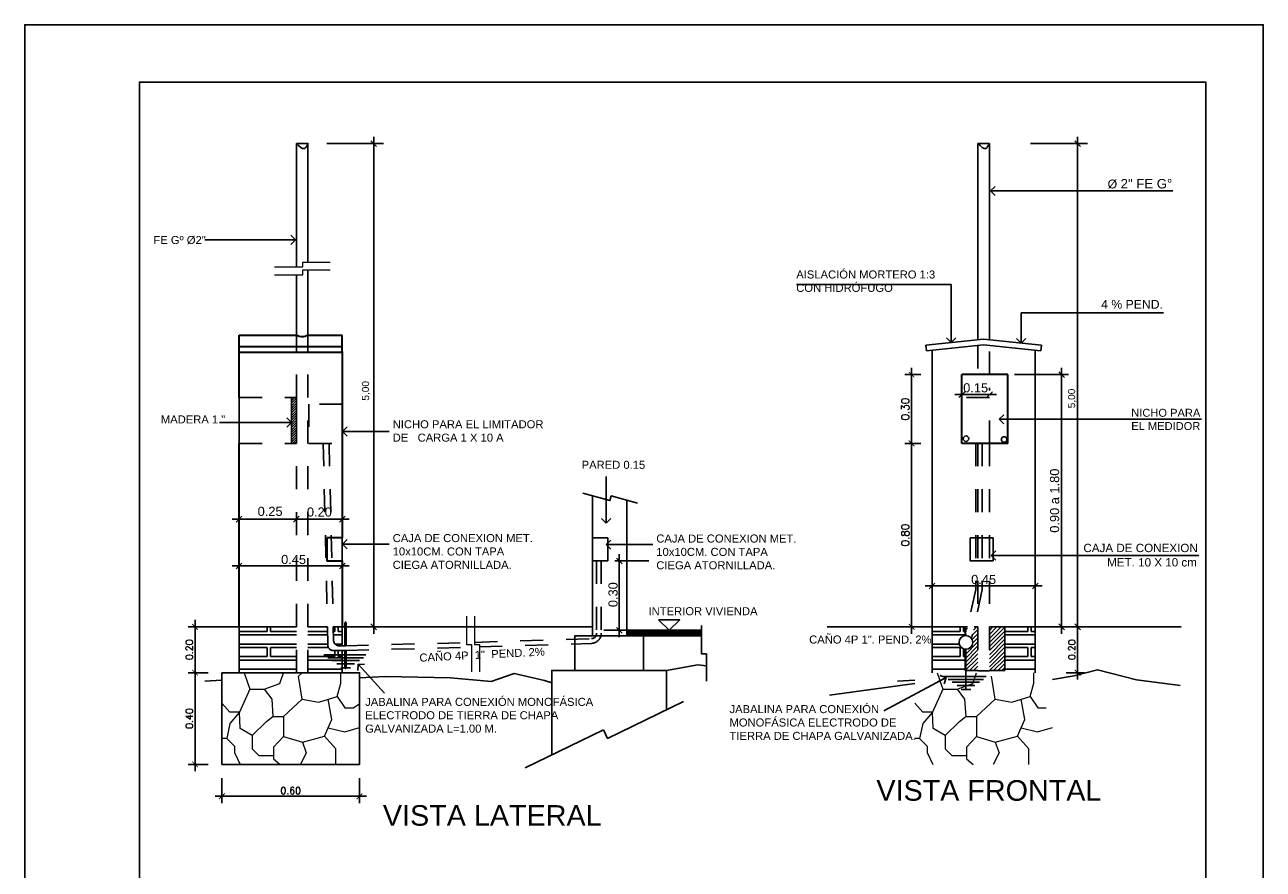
# Model space of a CAD drawing. Header units: millimetres. Extents: x 201 to 840, y 135 to 685.
# Tile 97 of 219: x 408.32 to 413.72, y 168.69 to 172.37. Entities that reach past the tile are written whole.
import ezdxf

# ---------------------------------------------------------------- set-up
doc = ezdxf.new("R2010")
doc.units = ezdxf.units.MM
doc.linetypes.add('HIDDEN2', pattern=[0.1875, 0.125, -0.0625])
for name, color, linetype, lineweight in [('001', 1, 'Continuous', 5), ('20 00', 1, 'Continuous', 5), ('20 02', 3, 'Continuous', 25), ('20 03', 4, 'Continuous', 35)]:
    doc.layers.add(name, color=color, linetype=linetype, lineweight=lineweight)
for name, color, linetype in [('01', 1, 'Continuous'), ('02', 2, 'Continuous'), ('03', 3, 'Continuous'), ('04', 4, 'Continuous'), ('06', 5, 'Continuous'), ('ACOTACION', 3, 'Continuous'), ('COTA DETALLE', 1, 'Continuous'), ('HACHT TERRENO', 1, 'Continuous'), ('HACHT TIERRA', 252, 'Continuous'), ('LAMINA', 6, 'Continuous'), ('LLAMADAS', 1, 'Continuous'), ('TEXTOS VARIOS', 3, 'Continuous')]:
    doc.layers.add(name, color=color, linetype=linetype)
doc.styles.add('ARIAL', font='arial.ttf', dxfattribs={"height": 0.06})
doc.styles.add('ROMANS', font='romans.shx')
doc.styles.get("Standard").update_dxf_attribs({"font": 'arial.ttf'})
doc.dimstyles.new('Esc 20', dxfattribs={"dimscale": 0, "dimtxt": 0.03, "dimasz": 0.025, "dimexe": 0.03, "dimexo": 0.06, "dimgap": 0.01, "dimtad": 1, "dimzin": 1, "dimdsep": 46, "dimtxsty": 'ROMANS', "dimblk1": 'ARCHTICK', "dimblk2": 'ARCHTICK', "dimsah": 1, "dimcen": 0, "dimdle": 0.03, "dimclrd": 1, "dimclre": 1, "dimclrt": 2, "dimazin": 0, "dimtfac": 3, "dimtmove": 1, "dimatfit": 3, "dimldrblk": 'ARCHTICK', "dimfxl": 1, "dimtolj": 1, "dimtzin": 0, "dimarcsym": 0})
doc.dimstyles.new('llamada DET', dxfattribs={"dimscale": 0, "dimtxt": 0.09, "dimasz": 0.04, "dimexe": 0, "dimexo": 0, "dimgap": 0, "dimtad": 0, "dimzin": 0, "dimdsep": 46, "dimtxsty": 'Standard', "dimblk": 'OPEN90', "dimcen": 0.25, "dimclrd": 1, "dimclre": 1, "dimclrt": 3, "dimadec": 0, "dimazin": 0, "dimtfac": 1, "dimtofl": 0, "dimtmove": 2, "dimatfit": 3, "dimldrblk": 'OPEN90', "dimfxl": 1, "dimtolj": 1, "dimtzin": 0, "dimarcsym": 0})

# ---------------------------------------------------------------- blocks, each defined once
blk = doc.blocks.new('_Oblique')
at = {"color": 0, "linetype": 'ByBlock', "lineweight": -2}
blk.add_line((-0.5, -0.5), (0.5, 0.5), dxfattribs=at)
blk = doc.blocks.new('_OPEN90')
at = {"color": 0, "linetype": 'ByBlock'}
for p, q in [((0, 0), (-1, 0)), ((-0.5, 0.5), (0, 0)), ((0, 0), (-0.5, -0.5))]:
    blk.add_line(p, q, dxfattribs=at)
blk = doc.blocks.new('_ARCHTICK')
at = {"color": 0, "linetype": 'ByBlock', "const_width": 0.15}
blk.add_lwpolyline([(-0.5, -0.5), (0.5, 0.5)], dxfattribs=at)
blk = doc.blocks.new('*D620')
at = {"layer": 'ACOTACION', "color": 1, "lineweight": -2, "ltscale": 0.1}
for p, q in [((412.7867, 169.7457), (412.9415, 169.7457)), ((412.9115, 169.5157), (412.9115, 169.7757)), ((412.8617, 169.5457), (412.9415, 169.5457))]:
    blk.add_line(p, q, dxfattribs=at)
at = {"layer": 'DEFPOINTS', "color": 0, "ltscale": 0.1}
for p in [(412.7267, 169.7457), (412.9115, 169.7457), (412.8017, 169.5457)]:
    blk.add_point(p, dxfattribs=at)
at = {"layer": 'ACOTACION', "color": 1, "lineweight": -2, "ltscale": 0.1, "xscale": 0.025, "yscale": 0.025, "zscale": 0.025}
for p, rotation in [((412.9115, 169.7457), 90), ((412.9115, 169.5457), 270)]:
    blk.add_blockref('_ARCHTICK', p, dxfattribs=dict(at, rotation=rotation))
at = {"layer": 'ACOTACION', "color": 2, "ltscale": 0.1, "insert": (412.8865, 169.6457), "char_height": 0.03, "attachment_point": 5, "rotation": 90, "style": 'ROMANS'}
blk.add_mtext('\\A1;0.20', dxfattribs=at)
blk = doc.blocks.new('*D625')
at = {"layer": 'ACOTACION', "color": 1, "lineweight": -2, "ltscale": 0.1}
for p, q in [((409.1805, 169.0857), (409.1805, 168.9766)), ((409.7805, 169.0857), (409.7805, 168.9766)), ((409.8105, 169.0066), (409.1505, 169.0066))]:
    blk.add_line(p, q, dxfattribs=at)
at = {"layer": 'DEFPOINTS', "color": 0, "ltscale": 0.1}
for p in [(409.1805, 169.1457), (409.7805, 169.1457), (409.1805, 169.0066)]:
    blk.add_point(p, dxfattribs=at)
at = {"layer": 'ACOTACION', "color": 1, "lineweight": -2, "ltscale": 0.1, "xscale": 0.025, "yscale": 0.025, "zscale": 0.025, "rotation": 180}
blk.add_blockref('_ARCHTICK', (409.1805, 169.0066), dxfattribs=at)
at = {"layer": 'ACOTACION', "color": 1, "lineweight": -2, "ltscale": 0.1, "xscale": 0.025, "yscale": 0.025, "zscale": 0.025}
blk.add_blockref('_ARCHTICK', (409.7805, 169.0066), dxfattribs=at)
at = {"layer": 'ACOTACION', "color": 2, "ltscale": 0.1, "insert": (409.4805, 169.0316), "char_height": 0.03, "attachment_point": 5, "style": 'ROMANS'}
blk.add_mtext('\\A1;0.60', dxfattribs=at)
blk = doc.blocks.new('*D626')
at = {"layer": 'ACOTACION', "color": 1, "lineweight": -2, "ltscale": 0.1}
for p, q in [((409.1955, 169.7457), (409.0332, 169.7457)), ((409.0632, 169.7757), (409.0632, 169.5157)), ((409.1205, 169.5457), (409.0332, 169.5457))]:
    blk.add_line(p, q, dxfattribs=at)
at = {"layer": 'DEFPOINTS', "color": 0, "ltscale": 0.1}
for p in [(409.2555, 169.7457), (409.0632, 169.5457), (409.1805, 169.5457)]:
    blk.add_point(p, dxfattribs=at)
at = {"layer": 'ACOTACION', "color": 1, "lineweight": -2, "ltscale": 0.1, "xscale": 0.025, "yscale": 0.025, "zscale": 0.025}
for p, rotation in [((409.0632, 169.7457), 90), ((409.0632, 169.5457), 270)]:
    blk.add_blockref('_ARCHTICK', p, dxfattribs=dict(at, rotation=rotation))
at = {"layer": 'ACOTACION', "color": 2, "ltscale": 0.1, "insert": (409.0382, 169.6457), "char_height": 0.03, "attachment_point": 5, "rotation": 90, "style": 'ROMANS'}
blk.add_mtext('\\A1;0.20', dxfattribs=at)
blk = doc.blocks.new('*D627')
at = {"layer": 'ACOTACION', "color": 1, "lineweight": -2, "ltscale": 0.1}
for p, q in [((409.0632, 169.5757), (409.0632, 169.1157)), ((409.1205, 169.5457), (409.0332, 169.5457)), ((409.1205, 169.1457), (409.0332, 169.1457))]:
    blk.add_line(p, q, dxfattribs=at)
at = {"layer": 'DEFPOINTS', "color": 0, "ltscale": 0.1}
for p in [(409.1805, 169.5457), (409.0632, 169.1457), (409.1805, 169.1457)]:
    blk.add_point(p, dxfattribs=at)
at = {"layer": 'ACOTACION', "color": 1, "lineweight": -2, "ltscale": 0.1, "xscale": 0.025, "yscale": 0.025, "zscale": 0.025}
for p, rotation in [((409.0632, 169.5457), 90), ((409.0632, 169.1457), 270)]:
    blk.add_blockref('_ARCHTICK', p, dxfattribs=dict(at, rotation=rotation))
at = {"layer": 'ACOTACION', "color": 2, "ltscale": 0.1, "insert": (409.0382, 169.3457), "char_height": 0.03, "attachment_point": 5, "rotation": 90, "style": 'ROMANS'}
blk.add_mtext('\\A1;0.40', dxfattribs=at)

msp = doc.modelspace()

# ---------------------------------------------------------------- hatches: boundary and pattern name
at = {"layer": '01', "ltscale": 0.01}
h = msp.add_hatch(dxfattribs=at)
h.set_pattern_fill('ANSI31', color=256, scale=0.06, style=0)
h.set_pattern_definition([(45, (4119.730706, 2647.992873), (-0.005303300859, 0.005303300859), [])])
h.paths.add_polyline_path([(409.4833, 170.5459), (409.5055, 170.5459), (409.5055, 170.7457), (409.4833, 170.7457)])
at = {"layer": '01'}
h = msp.add_hatch(dxfattribs=at)
h.set_pattern_fill('LINE', color=256, scale=0.0015, angle=45, style=0)
h.set_pattern_definition([(45, (165.8048407, 47.9561094), (-0.003367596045, 0.003367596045), [])])
h.paths.add_polyline_path([(411.2716, 169.7308), (410.9463, 169.7308), (410.9463, 169.7058), (411.0189, 169.7058), (411.2716, 169.7058)])
at = {"layer": 'HACHT TERRENO', "ltscale": 0.01}
h = msp.add_hatch(dxfattribs=at)
h.set_pattern_fill('ANSI31', color=256, scale=0.1, style=0)
h.set_pattern_definition([(45, (4185.379565, 2698.269676), (-0.008838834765, 0.008838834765), [])])
edge = h.paths.add_edge_path()
edge.add_line((412.4767, 169.5546), (412.4767, 169.7457))
edge.add_line((412.4767, 169.7457), (412.4602, 169.7457))
edge.add_line((412.4602, 169.7457), (412.4492, 169.6952))
edge.add_arc((412.4246, 169.6779), 0.03, -97.6472, 35.0614, ccw=False)
edge.add_line((412.4206, 169.6482), (412.4206, 169.5546))
edge.add_line((412.4206, 169.5546), (412.4767, 169.5546))
h.paths.add_polyline_path([(412.5941, 169.7457), (412.5267, 169.7457), (412.5267, 169.5546), (412.5941, 169.5546)])
edge = h.paths.add_edge_path(flags=17)
edge.add_line((412.4315, 169.7457), (412.4206, 169.7457))
edge.add_line((412.4206, 169.7457), (412.4206, 169.7077))
edge.add_arc((412.4246, 169.6779), 0.03, 92.6164, 97.6472, ccw=False)
edge.add_line((412.4232, 169.7079), (412.4315, 169.7457))

# ---------------------------------------------------------------- linework, layer by layer
at = {"layer": '001'}
for p, q in [((409.2775, 169.5457), (409.302, 169.4733)), ((409.4335, 169.4991), (409.449, 169.5457)), ((409.5147, 169.53), (409.5305, 169.5457)), ((409.5302, 169.4308), (409.5147, 169.53)), ((409.6991, 169.5004), (409.6991, 169.5457)), ((412.2987, 169.5457), (412.3232, 169.4733)), ((412.4547, 169.4991), (412.4702, 169.5457)), ((412.5514, 169.4308), (412.536, 169.53)), ((412.7203, 169.5004), (412.7203, 169.5457)), ((409.302, 169.4733), (409.2569, 169.3741)), ((409.302, 169.4733), (409.3652, 169.4733)), ((409.3652, 169.4733), (409.4335, 169.4991)), ((409.3652, 169.4733), (409.3974, 169.4295)), ((409.6836, 169.4424), (409.6991, 169.5004)), ((412.3232, 169.4733), (412.2781, 169.3741)), ((412.3232, 169.4733), (412.3864, 169.4733)), ((412.3864, 169.4733), (412.4547, 169.4991)), ((412.3864, 169.4733), (412.4186, 169.4295)), ((412.7048, 169.4424), (412.7203, 169.5004)), ((409.2156, 169.3741), (409.1805, 169.4128)), ((409.3974, 169.4295), (409.4025, 169.3548)), ((409.449, 169.3548), (409.5302, 169.4308)), ((409.5302, 169.4308), (409.6037, 169.4166)), ((409.6037, 169.4166), (409.6836, 169.4424)), ((409.6604, 169.342), (409.6436, 169.4295)), ((409.6836, 169.4424), (409.7171, 169.3922)), ((409.7532, 169.3922), (409.7805, 169.4102)), ((412.2369, 169.3741), (412.2017, 169.4128)), ((412.4186, 169.4295), (412.4238, 169.3548)), ((412.4702, 169.3548), (412.5514, 169.4308)), ((412.5514, 169.4308), (412.6249, 169.4166)), ((412.6249, 169.4166), (412.7048, 169.4424)), ((412.6816, 169.342), (412.6649, 169.4295)), ((412.7048, 169.4424), (412.7384, 169.3922)), ((409.2569, 169.3741), (409.2156, 169.3239)), ((409.2569, 169.3741), (409.2156, 169.3741)), ((409.2607, 169.302), (409.2569, 169.3741)), ((409.3755, 169.3329), (409.4025, 169.3548)), ((409.4025, 169.3548), (409.449, 169.3548)), ((409.449, 169.3548), (409.449, 169.2673)), ((409.7171, 169.3922), (409.7532, 169.3922)), ((412.2781, 169.3741), (412.2369, 169.3239)), ((412.2781, 169.3741), (412.2369, 169.3741)), ((412.282, 169.302), (412.2781, 169.3741)), ((412.3967, 169.3329), (412.4238, 169.3548)), ((412.4238, 169.3548), (412.4702, 169.3548)), ((412.4702, 169.3548), (412.4702, 169.2673)), ((412.7384, 169.3922), (412.7745, 169.3922)), ((409.2156, 169.3239), (409.2014, 169.2582)), ((409.3123, 169.2711), (409.2607, 169.302)), ((409.3755, 169.3329), (409.3123, 169.2711)), ((409.6282, 169.2685), (409.6604, 169.342)), ((409.6443, 169.3052), (409.7158, 169.2879)), ((409.7158, 169.2879), (409.7805, 169.3072)), ((412.2369, 169.3239), (412.2227, 169.2582)), ((412.3336, 169.2711), (412.282, 169.302)), ((412.3967, 169.3329), (412.3336, 169.2711)), ((412.6494, 169.2685), (412.6816, 169.342)), ((412.6655, 169.3052), (412.7371, 169.2879)), ((412.7371, 169.2879), (412.8017, 169.3072)), ((409.2014, 169.2582), (409.1805, 169.2582)), ((409.2014, 169.2582), (409.2349, 169.2248)), ((409.3123, 169.2711), (409.3123, 169.2132)), ((409.449, 169.2673), (409.4051, 169.2209)), ((409.449, 169.2673), (409.5315, 169.2428)), ((409.5315, 169.2428), (409.6282, 169.2685)), ((409.5315, 169.2428), (409.5482, 169.1964)), ((409.6282, 169.2685), (409.6759, 169.2157)), ((412.2227, 169.2582), (412.2017, 169.2582)), ((412.2227, 169.2582), (412.2562, 169.2248)), ((412.3336, 169.2711), (412.3336, 169.2132)), ((412.4702, 169.2673), (412.4264, 169.2209)), ((412.4702, 169.2673), (412.5527, 169.2428)), ((412.5527, 169.2428), (412.6494, 169.2685)), ((412.5527, 169.2428), (412.5695, 169.1964)), ((412.6494, 169.2685), (412.6971, 169.2157)), ((409.2349, 169.2248), (409.2349, 169.1977)), ((409.2349, 169.1977), (409.2594, 169.1457)), ((409.3123, 169.2132), (409.3419, 169.1848)), ((409.3419, 169.1848), (409.4051, 169.1848)), ((409.4051, 169.2209), (409.4051, 169.1707)), ((409.5482, 169.1964), (409.5224, 169.1457)), ((409.6759, 169.2157), (409.6759, 169.1457)), ((412.2562, 169.2248), (412.2562, 169.1977)), ((412.2562, 169.1977), (412.2807, 169.1457)), ((412.3336, 169.2132), (412.3632, 169.1848)), ((412.3632, 169.1848), (412.4264, 169.1848)), ((412.4264, 169.2209), (412.4264, 169.1707)), ((412.5695, 169.1964), (412.5437, 169.1457)), ((412.6971, 169.2157), (412.6971, 169.1457)), ((409.4051, 169.1707), (409.4348, 169.1457)), ((412.4264, 169.1707), (412.456, 169.1457))]:
    msp.add_line(p, q, dxfattribs=at)
at = {"layer": '01', "ltscale": 0.01}
for p, q in [((409.2555, 170.7457), (409.2555, 170.5457)), ((409.5055, 170.7457), (409.5055, 170.5457)), ((409.1461, 169.7457), (409.2555, 169.7457))]:
    msp.add_line(p, q, dxfattribs=at)
at = {"layer": '01'}
for p, q in [((409.7055, 170.133), (409.7055, 170.033)), ((410.9463, 169.7058), (410.9463, 170.0058)), ((409.2555, 169.7457), (409.2555, 169.5457)), ((409.378, 169.7257), (409.2555, 169.7257)), ((409.378, 169.7457), (409.378, 169.7257)), ((409.393, 169.7457), (409.393, 169.7257)), ((409.5055, 169.7257), (409.393, 169.7257)), ((409.6409, 169.7257), (409.5555, 169.7257)), ((409.673, 169.7257), (409.6664, 169.7257)), ((409.673, 169.7457), (409.673, 169.7257)), ((409.688, 169.7457), (409.688, 169.7257)), ((409.688, 169.7257), (409.7055, 169.7257)), ((409.7055, 169.7457), (409.7055, 169.6627)), ((412.2767, 169.7457), (412.2767, 169.5457)), ((412.3992, 169.7257), (412.2767, 169.7257)), ((412.3992, 169.7457), (412.3992, 169.7257)), ((412.4142, 169.7457), (412.4142, 169.7257)), ((412.4271, 169.7257), (412.4142, 169.7257)), ((412.6942, 169.7257), (412.5941, 169.7257)), ((412.6942, 169.7457), (412.6942, 169.7257)), ((412.7092, 169.7457), (412.7092, 169.7257)), ((412.7092, 169.7257), (412.7267, 169.7257)), ((412.7267, 169.7457), (412.7267, 169.5457)), ((409.5055, 169.7107), (409.2555, 169.7107)), ((409.2555, 169.6707), (409.2555, 169.7107)), ((409.5055, 169.6707), (409.2555, 169.6707)), ((409.6413, 169.7107), (409.5555, 169.7107)), ((409.6422, 169.6707), (409.5555, 169.6707)), ((409.7055, 169.7107), (409.6667, 169.7107)), ((409.7055, 169.6707), (409.6738, 169.6707)), ((412.4238, 169.7107), (412.2767, 169.7107)), ((412.2767, 169.6707), (412.2767, 169.7107)), ((412.3955, 169.6707), (412.2767, 169.6707)), ((412.7267, 169.7107), (412.5941, 169.7107)), ((412.7267, 169.6707), (412.5941, 169.6707)), ((409.378, 169.6557), (409.2555, 169.6557)), ((409.378, 169.6157), (409.2555, 169.6157)), ((409.378, 169.6557), (409.378, 169.6157)), ((409.5055, 169.6557), (409.393, 169.6557)), ((409.393, 169.6557), (409.393, 169.6157)), ((409.5055, 169.6157), (409.393, 169.6157)), ((409.6449, 169.6557), (409.5555, 169.6557)), ((409.673, 169.6157), (409.5555, 169.6157)), ((409.673, 169.6419), (409.673, 169.6157)), ((409.688, 169.6421), (409.688, 169.6157)), ((409.688, 169.6157), (409.7055, 169.6157)), ((409.7055, 169.6422), (409.7055, 169.5457)), ((412.3992, 169.6557), (412.2767, 169.6557)), ((412.3992, 169.6157), (412.2767, 169.6157)), ((412.3992, 169.6557), (412.3992, 169.6157)), ((412.4142, 169.6498), (412.4142, 169.6157)), ((412.4206, 169.6157), (412.4142, 169.6157)), ((412.6942, 169.6557), (412.5941, 169.6557)), ((412.6942, 169.6157), (412.5941, 169.6157)), ((412.6942, 169.6557), (412.6942, 169.6157)), ((412.7267, 169.6557), (412.7092, 169.6557)), ((412.7092, 169.6557), (412.7092, 169.6157)), ((412.7092, 169.6157), (412.7267, 169.6157)), ((409.5055, 169.6007), (409.2555, 169.6007)), ((409.2555, 169.5607), (409.2555, 169.6007)), ((409.5055, 169.5607), (409.2555, 169.5607)), ((409.7055, 169.6007), (409.5555, 169.6007)), ((409.7055, 169.5607), (409.5555, 169.5607)), ((412.4206, 169.6007), (412.2767, 169.6007)), ((412.2767, 169.5607), (412.2767, 169.6007)), ((412.4206, 169.5607), (412.2767, 169.5607)), ((412.7267, 169.6007), (412.5941, 169.6007)), ((412.7267, 169.5607), (412.5941, 169.5607)), ((410.8616, 169.2588), (411.1927, 169.4193)), ((410.5034, 169.1304), (410.8443, 169.2958)), ((410.8443, 169.2958), (410.8616, 169.2588))]:
    msp.add_line(p, q, dxfattribs=at)
at = {"layer": '01', "linetype": 'HIDDEN2', "ltscale": 0.25}
for p, q in [((411.0426, 170.033), (410.8632, 170.033)), ((410.9463, 169.7308), (410.8347, 169.7308))]:
    msp.add_line(p, q, dxfattribs=at)
at = {"layer": '01', "color": 252}
for p, q in [((411.1189, 169.5558), (411.2552, 169.5804)), ((411.2552, 169.5804), (411.2929, 169.5754))]:
    msp.add_line(p, q, dxfattribs=at)
at = {"layer": '01', "ltscale": 0.01}
msp.add_lwpolyline([(409.5055, 170.7457), (409.4833, 170.7457), (409.4833, 170.5459), (409.5055, 170.5459)], close=True, dxfattribs=at)
at = {"layer": '01'}
for points in [[(410.7536, 170.3288), (410.8725, 170.2961), (410.8781, 170.3166), (410.9929, 170.285)], [(410.7963, 170.3171), (410.7963, 169.7058), (410.9463, 169.7058), (410.9463, 170.2978)], [(411.2716, 169.7308), (410.9463, 169.7308), (410.9463, 169.7058), (411.2716, 169.7058)], [(411.2716, 169.7509), (411.2716, 169.6276), (411.2929, 169.6276), (411.2929, 169.5086)], [(411.1189, 169.3836), (411.1189, 169.5558), (410.6189, 169.5558), (410.6189, 169.1865)]]:
    msp.add_lwpolyline(points, dxfattribs=at)
msp.add_lwpolyline([(410.7189, 169.5558), (411.0189, 169.5558), (411.0189, 169.7058), (410.7189, 169.7058)], close=True, dxfattribs=at)
at = {"layer": '01', "color": 252}
for points in [[(409.1053, 169.5083), (409.1805, 169.5137)], [(409.7805, 169.5232), (409.893, 169.5293), (410.1772, 169.5232), (410.3545, 169.5079), (410.4553, 169.5415), (410.5867, 169.511), (410.6189, 169.5011)], [(412.1266, 169.5083), (412.2017, 169.5137)], [(412.8017, 169.5159), (412.8972, 169.5325), (412.9976, 169.5585), (413.1687, 169.5139), (413.3583, 169.4898)], [(411.8303, 169.448), (412.2017, 169.4978)]]:
    msp.add_lwpolyline(points, dxfattribs=at)
at = {"layer": '02', "linetype": 'HIDDEN2', "ltscale": 0.25}
for p, q in [((410.8141, 170.033), (410.8141, 169.7175)), ((410.8347, 170.033), (410.8347, 169.7175)), ((409.7201, 169.6629), (410.2476, 169.6769)), ((410.2816, 169.6779), (410.7914, 169.6941)), ((410.3029, 169.6579), (410.7919, 169.6735)), ((409.7197, 169.6423), (409.6675, 169.6419)), ((409.7201, 169.6629), (409.6924, 169.6626)), ((409.7206, 169.6423), (410.2688, 169.657)), ((412.4767, 169.5533), (412.5267, 169.5533))]:
    msp.add_line(p, q, dxfattribs=at)
at = {"layer": '02', "ltscale": 0.01}
for p, q in [((409.6243, 169.6237), (409.8083, 169.6237)), ((409.643, 169.61), (409.7201, 169.61)), ((409.6604, 169.5984), (409.7201, 169.5984)), ((409.682, 169.5847), (409.7201, 169.5847)), ((409.6993, 169.5674), (409.7201, 169.5674)), ((409.7972, 169.61), (409.7201, 169.61)), ((409.7798, 169.5984), (409.7201, 169.5984)), ((409.7582, 169.5847), (409.7201, 169.5847)), ((409.7409, 169.5674), (409.7201, 169.5674)), ((409.5055, 169.5457), (409.5555, 169.5457)), ((412.3288, 169.5293), (412.5128, 169.5293)), ((412.3475, 169.5156), (412.4246, 169.5156)), ((412.5016, 169.5156), (412.4246, 169.5156)), ((412.3649, 169.504), (412.4246, 169.504)), ((412.3865, 169.4904), (412.4246, 169.4904)), ((412.4038, 169.473), (412.4246, 169.473)), ((412.4843, 169.504), (412.4246, 169.504)), ((412.4627, 169.4904), (412.4246, 169.4904)), ((412.4454, 169.473), (412.4246, 169.473))]:
    msp.add_line(p, q, dxfattribs=at)
for centre in [(412.425, 170.5662), (412.5915, 170.5623)]:
    msp.add_circle(centre, 0.0121, dxfattribs=at)
at = {"layer": '02', "linetype": 'HIDDEN2', "ltscale": 0.25}
for centre, radius, start, end in [((409.6922, 169.6876), 0.025, 181.2884, 270.4471), ((410.7907, 169.7175), 0.0234, 271.5306, 0), ((410.7907, 169.7175), 0.044, 271.5306, 0), ((409.6673, 169.6669), 0.025, 181.2884, 270.4471)]:
    msp.add_arc(centre, radius, start, end, dxfattribs=at)
at = {"layer": '02', "ltscale": 0.01}
for points in [[(412.4767, 171.8529), (412.5109, 171.8319), (412.5267, 171.8529)], [(412.5267, 171.8529), (412.4767, 171.8529)]]:
    msp.add_spline(points, degree=3, dxfattribs=at)
at = {"layer": '03', "ltscale": 0.01}
msp.add_line((412.4246, 169.6479), (412.4246, 169.473), dxfattribs=at)
at = {"layer": '03'}
for points in [[(410.6189, 169.1865), (410.6189, 169.5558), (410.7189, 169.5558), (410.7189, 169.7058), (410.7963, 169.7058), (410.7963, 170.3171)], [(410.9463, 170.2978), (410.9463, 170.133)], [(410.9463, 170.033), (410.9463, 169.7058), (411.0189, 169.7058), (411.0189, 169.5558), (411.1189, 169.5558), (411.1189, 169.3836)]]:
    msp.add_lwpolyline(points, dxfattribs=at)
for points in [[(411.084, 169.7763), (411.1299, 169.7308), (411.1764, 169.776)], [(409.1805, 169.5457), (409.7805, 169.5457), (409.7805, 169.1457), (409.1805, 169.1457)]]:
    msp.add_lwpolyline(points, close=True, dxfattribs=at)
at = {"layer": '03', "ltscale": 0.01}
msp.add_circle((412.4246, 169.6779), 0.03, dxfattribs=at)
at = {"layer": '04', "linetype": 'HIDDEN2', "ltscale": 0.25}
for p, q in [((410.7963, 170.133), (410.8632, 170.133)), ((410.8632, 170.133), (410.8632, 170.033)), ((410.8632, 170.133), (410.8632, 170.033)), ((410.8632, 170.033), (410.7963, 170.033))]:
    msp.add_line(p, q, dxfattribs=at)
msp.add_lwpolyline([(412.4437, 170.033), (412.5437, 170.033), (412.5437, 170.133), (412.4437, 170.133)], close=True, dxfattribs=at)
at = {"layer": '06', "ltscale": 0.01}
for p, q in [((409.1461, 169.7457), (409.5055, 169.7457)), ((409.5555, 169.7457), (409.6405, 169.7457)), ((409.6659, 169.7457), (410.7963, 169.7457)), ((411.8192, 169.7457), (412.4315, 169.7457)), ((412.4602, 169.7457), (412.4767, 169.7457)), ((412.5267, 169.7457), (413.3631, 169.7457))]:
    msp.add_line(p, q, dxfattribs=at)
at = {"layer": '20 00'}
for points in [[(409.4095, 171.3149), (409.5328, 171.3149), (409.5328, 171.3362), (409.6518, 171.3362)], [(409.4095, 171.2809), (409.5328, 171.2809), (409.5328, 171.3022), (409.6518, 171.3022)], [(410.2476, 169.7924), (410.2476, 169.6691), (410.2688, 169.6691), (410.2688, 169.55)], [(410.2816, 169.7924), (410.2816, 169.6691), (410.3029, 169.6691), (410.3029, 169.55)]]:
    msp.add_lwpolyline(points, dxfattribs=at)
at = {"layer": '20 02', "ltscale": 0.01}
for p, q in [((409.5055, 171.3149), (409.5055, 171.8529)), ((409.5555, 171.3362), (409.5555, 171.8529)), ((412.4767, 170.9979), (412.4767, 171.8529)), ((412.5267, 170.9979), (412.5267, 171.8529)), ((409.5555, 171.0181), (409.5555, 171.3022)), ((409.5055, 171.0181), (409.5055, 171.2809)), ((412.2492, 170.9734), (412.5017, 171.0006)), ((412.2492, 170.9734), (412.2519, 170.9485)), ((412.2519, 170.9485), (412.5017, 170.9754)), ((412.5017, 171.0006), (412.7543, 170.9734)), ((412.5017, 170.9754), (412.7516, 170.9485)), ((412.7543, 170.9734), (412.7516, 170.9485)), ((412.2767, 169.7457), (412.2767, 170.9512)), ((412.7267, 169.7457), (412.7267, 170.9512))]:
    msp.add_line(p, q, dxfattribs=at)
at = {"layer": '20 02', "linetype": 'HIDDEN2', "ltscale": 0.25}
for p, q in [((409.5055, 169.5457), (409.5055, 171.0181)), ((409.5555, 169.5457), (409.5555, 171.0181)), ((412.4767, 170.9727), (412.4767, 170.8457)), ((412.5267, 170.8457), (412.5267, 170.9727)), ((409.2555, 170.7457), (409.5055, 170.7457)), ((409.2555, 170.5457), (409.5055, 170.5457)), ((409.6225, 170.5457), (409.6423, 169.6663)), ((409.6479, 170.5457), (409.6672, 169.6871)), ((412.467, 170.5457), (412.467, 169.909)), ((412.4767, 170.5457), (412.4767, 169.5533)), ((412.4958, 170.5457), (412.4958, 169.909)), ((412.5267, 170.5457), (412.5267, 169.5533)), ((412.467, 169.909), (412.4232, 169.7079)), ((412.4958, 169.909), (412.4492, 169.6952))]:
    msp.add_line(p, q, dxfattribs=at)
msp.add_lwpolyline([(409.5593, 170.5457), (409.7055, 170.5457), (409.7055, 170.7171), (409.5593, 170.7171)], close=True, dxfattribs=at)
msp.add_lwpolyline([(412.5267, 170.5457), (412.5267, 170.7457), (412.4067, 170.7457), (412.4067, 170.5457), (412.5274, 170.5457)], dxfattribs=at)
at = {"layer": '20 02', "ltscale": 0.01}
for points in [[(409.5563, 171.8529), (409.5055, 171.8529)], [(409.5055, 171.8529), (409.54, 171.8319), (409.5563, 171.8529)]]:
    msp.add_spline(points, degree=3, dxfattribs=at)
at = {"layer": '20 03', "ltscale": 0.01}
for p, q in [((409.2555, 171.0181), (409.5055, 171.0181)), ((409.2555, 170.9431), (409.2555, 171.0181)), ((409.5555, 171.0181), (409.7055, 171.0181)), ((409.7055, 170.9431), (409.7055, 171.0181)), ((409.2555, 170.9679), (409.7055, 170.9679)), ((409.2555, 170.7457), (409.2555, 170.9457)), ((409.2555, 170.9431), (409.7055, 170.9431)), ((409.7055, 170.9457), (409.7055, 170.133)), ((412.6067, 170.8457), (412.4067, 170.8457)), ((412.4067, 170.5457), (412.4067, 170.8457)), ((412.6067, 170.5457), (412.6067, 170.8457)), ((409.2555, 169.7457), (409.2555, 170.5457)), ((412.6067, 170.5457), (412.4067, 170.5457)), ((409.7055, 170.033), (409.7055, 169.7457)), ((409.717, 169.7626), (409.717, 169.6628)), ((409.7209, 169.7626), (409.7209, 169.6629)), ((409.717, 169.6423), (409.717, 169.5661)), ((409.7209, 169.6423), (409.7209, 169.5661))]:
    msp.add_line(p, q, dxfattribs=at)
at = {"layer": '20 03', "linetype": 'HIDDEN2', "ltscale": 0.25}
for p, q in [((409.7055, 170.133), (409.6386, 170.133)), ((409.6386, 170.133), (409.6386, 170.033)), ((409.6386, 170.033), (409.7055, 170.033))]:
    msp.add_line(p, q, dxfattribs=at)
at = {"layer": '20 03', "ltscale": 0.01}
for centre, radius, start, end in [((409.5305, 171.065), 0.0531, 241.8984, 298.1016), ((409.7189, 169.7626), 0.00197, 0, 180), ((409.7189, 169.5661), 0.00197, 180, 0)]:
    msp.add_arc(centre, radius, start, end, dxfattribs=at)
at = {"layer": 'ACOTACION', "color": 2, "ltscale": 0.1}
for p, q in [((409.8422, 171.8829), (409.8422, 169.7157)), ((412.9115, 171.8829), (412.9115, 169.7157)), ((409.6374, 171.8529), (409.8853, 171.8529)), ((409.8297, 171.8654), (409.8547, 171.8404)), ((412.7067, 171.8529), (412.9546, 171.8529)), ((412.899, 171.8654), (412.924, 171.8404)), ((409.8547, 169.7332), (409.8297, 169.7582)), ((412.924, 169.7332), (412.899, 169.7582))]:
    msp.add_line(p, q, dxfattribs=at)
at = {"layer": 'ACOTACION', "color": 1, "ltscale": 0.1}
for p, q in [((412.1877, 170.8757), (412.1877, 170.5157)), ((412.2275, 170.8457), (412.1577, 170.8457)), ((412.2275, 170.5457), (412.1577, 170.5457)), ((412.1675, 170.5457), (412.1577, 170.5457)), ((412.1877, 170.5757), (412.1877, 169.7157)), ((412.1999, 169.7457), (412.2177, 169.7457))]:
    msp.add_line(p, q, dxfattribs=at)
at = {"layer": 'COTA DETALLE', "color": 1}
for p, q in [((412.8419, 169.7157), (412.8419, 170.8757)), ((412.5574, 170.7585), (412.3767, 170.7585)), ((409.2255, 170.215), (409.5355, 170.215)), ((409.4755, 170.215), (409.7355, 170.215)), ((410.9131, 170.063), (410.9131, 170.0007)), ((409.2255, 170.0111), (409.7355, 170.0111)), ((410.9131, 169.7008), (410.9131, 170.033)), ((412.2467, 169.924), (412.7567, 169.924))]:
    msp.add_line(p, q, dxfattribs=at)
at = {"layer": 'COTA DETALLE'}
for p, q in [((412.6367, 170.8457), (412.8719, 170.8457)), ((412.4067, 170.7877), (412.4067, 170.7885)), ((412.5274, 170.7757), (412.5274, 170.7885)), ((409.2555, 169.7757), (409.2555, 170.0411)), ((409.7055, 169.7757), (409.7055, 170.0411)), ((410.8932, 170.033), (410.9431, 170.033)), ((412.2767, 169.9127), (412.2767, 169.894)), ((412.7267, 169.9127), (412.7267, 169.894)), ((410.9163, 169.7308), (410.8831, 169.7308)), ((412.7567, 169.7457), (412.8719, 169.7457))]:
    msp.add_line(p, q, dxfattribs=at)
at = {"layer": 'HACHT TIERRA', "ltscale": 0.01}
for p, q in [((412.4206, 169.7457), (412.4206, 169.7077)), ((412.5941, 169.5546), (412.5941, 169.7457)), ((412.4206, 169.6482), (412.4206, 169.5546)), ((412.4206, 169.5546), (412.4767, 169.5546)), ((412.5267, 169.5546), (412.5941, 169.5546))]:
    msp.add_line(p, q, dxfattribs=at)
at = {"layer": 'LAMINA', "color": 7}
msp.add_lwpolyline([(413.7209, 164.121), (413.7209, 172.371), (408.3209, 172.371), (408.3209, 164.121)], close=True, dxfattribs=at)
at = {"layer": 'LAMINA'}
msp.add_lwpolyline([(413.4709, 164.471), (413.4709, 172.121), (408.8209, 172.121), (408.8209, 164.471)], close=True, dxfattribs=at)

# ---------------------------------------------------------------- block references
at = {"layer": 'ACOTACION', "color": 1, "ltscale": 0.1, "xscale": 0.025, "yscale": 0.025, "zscale": 0.025}
for p, rotation in [((412.1877, 170.8457), 90), ((412.1877, 170.5457), 270), ((412.1877, 170.5457), 90), ((412.1877, 169.7457), 270)]:
    msp.add_blockref('_ARCHTICK', p, dxfattribs=dict(at, rotation=rotation))
at = {"layer": 'COTA DETALLE', "color": 1, "xscale": 0.025, "yscale": 0.025, "zscale": 0.025}
for p, rotation in [((412.8419, 170.8457), 90), ((412.4067, 170.7585), 180), ((409.2555, 170.215), 180), ((409.5055, 170.215), 180), ((409.2555, 170.0111), 180), ((410.9131, 170.033), 90), ((412.2767, 169.924), 180), ((410.9131, 169.7308), 270), ((412.8419, 169.7457), 270)]:
    msp.add_blockref('_Oblique', p, dxfattribs=dict(at, rotation=rotation))
for p in [(412.5274, 170.7585), (409.5055, 170.215), (409.7055, 170.215), (409.7055, 170.0111), (412.7267, 169.924)]:
    msp.add_blockref('_Oblique', p, dxfattribs=at)

# ---------------------------------------------------------------- texts
at = {"layer": 'ACOTACION', "color": 2, "ltscale": 0.1, "char_height": 0.033, "attachment_point": 5, "rotation": 90, "style": 'ROMANS'}
for s, insert in [('\\A1;0.30', (412.1602, 170.6948)), ('\\A1;0.80', (412.1602, 170.1457))]:
    msp.add_mtext(s, dxfattribs=dict(at, insert=insert))
at = {"layer": 'COTA DETALLE', "color": 2, "char_height": 0.04, "attachment_point": 5, "style": 'ARIAL'}
for s, insert in [('0.15', (412.467, 170.7877)), ('0.25', (409.3907, 170.2489)), ('0.20', (409.6055, 170.2461)), ('0.45', (409.493, 170.039)), ('0.45', (412.5017, 169.9519))]:
    msp.add_mtext(s, dxfattribs=dict(at, insert=insert))
at = {"layer": 'COTA DETALLE', "color": 2, "char_height": 0.04, "attachment_point": 5, "rotation": 90, "style": 'ARIAL'}
for s, insert in [('0.90 a 1.80', (412.8114, 170.2957)), ('0.30', (410.8861, 169.8858))]:
    msp.add_mtext(s, dxfattribs=dict(at, insert=insert))
at = {"layer": 'LLAMADAS', "color": 2, "style": 'ARIAL'}
for s, height, p in [('FE Gº Ø2"', 0.035, (408.8818, 171.4149)), ('PARED 0.15', 0.035, (410.749, 170.4347)), ('CAJA DE CONEXION ', 0.0363, (412.9368, 170.0714)), ('MET. 10 X 10 cm', 0.0363, (413.0401, 170.0088)), ('INTERIOR VIVIENDA', 0.035, (411.0406, 169.7963))]:
    msp.add_text(s, height=height, dxfattribs=at).set_placement(p)
at = {"layer": 'LLAMADAS', "color": 2, "attachment_point": 1, "style": 'ARIAL'}
for s, insert, char_height, width in [('Ø {\\H1.067x;2" FE G°}', (413.0423, 171.6984), 0.0385, 1.65), ('AISLACIÓN MORTERO 1:3 \\PCON HIDRÓFUGO', (411.6848, 171.2996), 0.035, 1.504), ('4 % PEND.', (413.0142, 171.1712), 0.03812, 1.637856), ('NICHO PARA \\PEL MEDIDOR', (413.1454, 170.6963), 0.03465, 0.540387), ('MADERA 1 "', (408.9142, 170.6677), 0.035, 1.5), ('NICHO PARA EL LIMITADOR \\PDE   CARGA 1 X 10 A', (409.9251, 170.6465), 0.035, 1.5), ('CAJA DE CONEXION MET.\\P10x10CM. CON TAPA\\PCIEGA ATORNILLADA.', (409.9251, 170.1501), 0.035, 1.5), ('CAJA DE CONEXION MET.\\P10x10CM. CON TAPA\\PCIEGA ATORNILLADA.', (411.0745, 170.1482), 0.035, 1.5), ('CAÑO 4P 1". PEND. 2%', (411.741, 169.7078), 0.035, 1.504), ('JABALINA PARA CONEXIÓN MONOFÁSICA\\PELECTRODO DE TIERRA DE CHAPA\\PGALVANIZADA L=1.00 M.', (409.8051, 169.4359), 0.035, 1.504), ('JABALINA PARA CONEXIÓN\\PMONOFÁSICA ELECTRODO DE\\PTIERRA DE CHAPA GALVANIZADA.', (411.3937, 169.4043), 0.035, 1.504)]:
    msp.add_mtext(s, dxfattribs=dict(at, insert=insert, char_height=char_height, width=width))
for s, insert, char_height, width, rotation in [('5,00', (409.7907, 170.7319), 0.0315, 0.125747, 90), ('5,00', (412.8693, 170.6985), 0.0315, 0.125747, 90), ('CAÑO 4P  1"  PEND. 2%', (410.0408, 169.6283), 0.035, 0.99, 2.8516)]:
    msp.add_mtext(s, dxfattribs=dict(at, insert=insert, char_height=char_height, width=width, rotation=rotation))
at = {"layer": 'TEXTOS VARIOS', "ltscale": 0.01, "style": 'ARIAL'}
for s, p in [('VISTA FRONTAL', (412.0341, 168.9873)), ('VISTA LATERAL', (409.8824, 168.8783))]:
    msp.add_text(s, height=0.089668, dxfattribs=at).set_placement(p)

# ---------------------------------------------------------------- dimensions: what is measured, and where the dimension line sits
at = {"layer": 'ACOTACION', "ltscale": 0.1}
for base, p1, p2, picture, middle in [((409.0632, 169.5457), (409.2555, 169.7457), (409.1805, 169.5457), '*D626', (409.0382, 169.6457)), ((412.9115, 169.7457), (412.8017, 169.5457), (412.7267, 169.7457), '*D620', (412.8865, 169.6457)), ((409.0632, 169.1457), (409.1805, 169.5457), (409.1805, 169.1457), '*D627', (409.0382, 169.3457))]:
    dim = msp.add_linear_dim(base=base, p1=p1, p2=p2, angle=90, dimstyle='Esc 20', override={"dimscale": 1}, dxfattribs=at)
    dim.commit()
    dim.dimension.update_dxf_attribs({"geometry": picture, "text_midpoint": middle})
dim = msp.add_linear_dim(base=(409.1805, 169.0066), p1=(409.7805, 169.1457), p2=(409.1805, 169.1457), dimstyle='Esc 20', override={"dimscale": 1}, dxfattribs=at)
dim.commit()
dim.dimension.update_dxf_attribs({"geometry": '*D625', "text_midpoint": (409.4805, 169.0316)})

# ---------------------------------------------------------------- leaders
at = {"layer": 'LLAMADAS'}
for points in [[(412.5313, 171.6464), (413.3264, 171.6464)], [(409.5008, 171.4334), (409.1055, 171.4334)], [(412.3603, 170.9853), (412.3603, 171.2386), (411.6863, 171.2386)], [(412.6655, 170.9829), (412.6655, 171.1143), (413.2855, 171.1143)], [(409.4833, 170.637), (409.1695, 170.637)], [(412.5697, 170.6505), (413.4511, 170.6505)], [(409.7066, 170.5975), (409.9095, 170.5975)], [(410.8557, 170.1979), (410.8557, 170.4008)], [(409.7066, 170.106), (409.9095, 170.106)], [(410.856, 170.104), (411.0589, 170.104)], [(412.5344, 170.0567), (413.4405, 170.0567)], [(409.7739, 169.5832), (409.8894, 169.456)], [(412.338, 169.5247), (412.0666, 169.3794)]]:
    msp.add_leader(points, dimstyle='llamada DET', override={"dimscale": 1}, dxfattribs=at)

doc.saveas('drawing.dxf')
